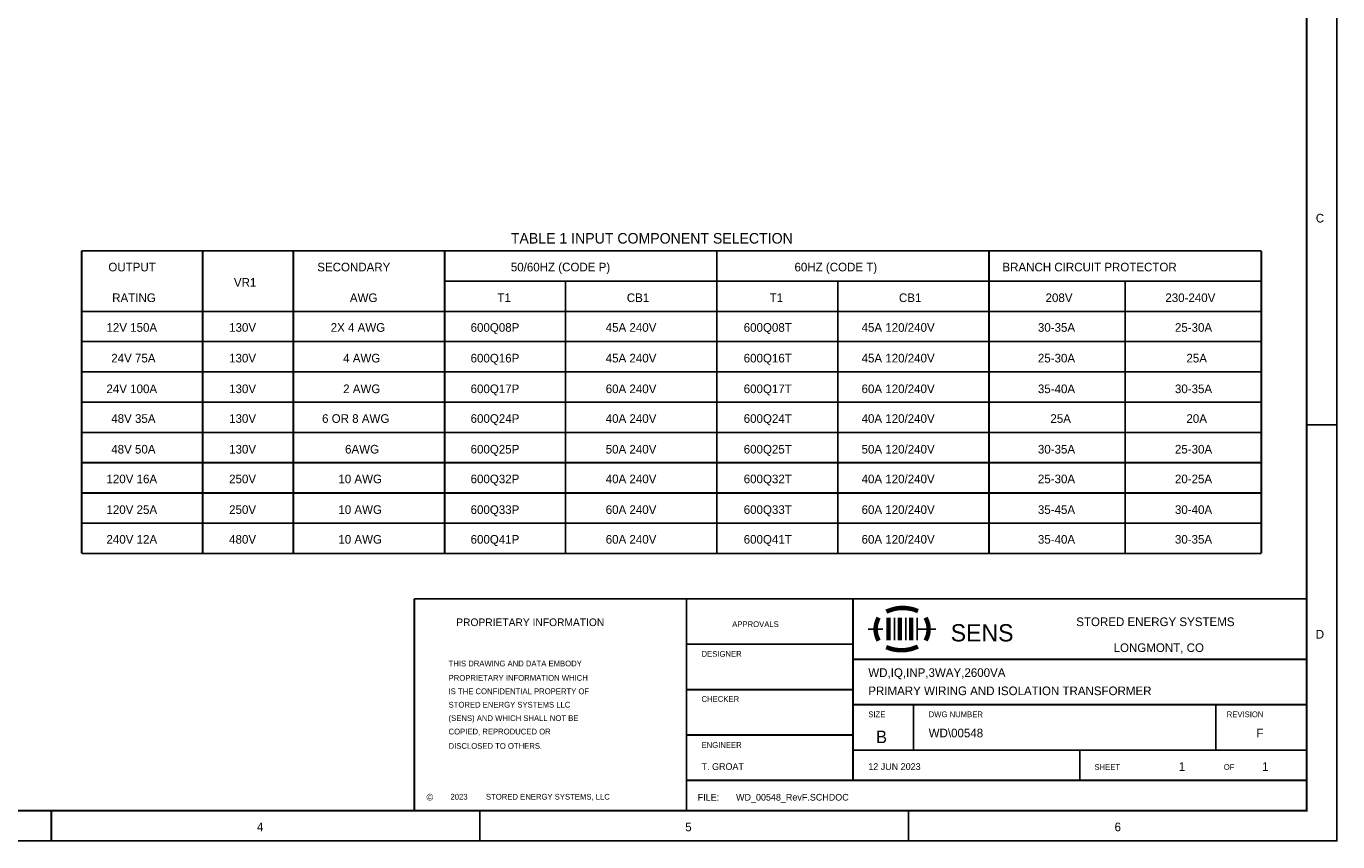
# Model space of a CAD drawing. Extents: x 0 to 17, y 0 to 11.
# Tile 28 of 29: x 8.3 to 17, y 0 to 5.4. Entities that reach past the tile are written whole.
import ezdxf

# ---------------------------------------------------------------- set-up
doc = ezdxf.new("R2010")
doc.units = 0
doc.layers.add('SHEET', color=255, linetype='CONTINUOUS')

msp = doc.modelspace()

# ---------------------------------------------------------------- linework, layer by layer
at = {"layer": 'SHEET'}
for points, const_width in [([(0.0008, 11), (17, 11), (17, 0), (0.0008, 0), (0.0008, 11)], 0.0118), ([(0.0008, 11), (0.0008, 0), (17, 0), (17, 11), (0.0008, 11), (0.0008, 11)], 0.0039), ([(0.2004, 10.7996), (16.8004, 10.7996), (16.8004, 0.1996), (0.2004, 0.1996), (0.2004, 10.7996)], 0.0118), ([(0.2004, 10.7996), (0.2004, 0.1996), (16.8004, 0.1996), (16.8004, 10.7996), (0.2004, 10.7996), (0.2004, 10.7996)], 0.0039)]:
    msp.add_lwpolyline(points, close=True, dxfattribs=dict(at, const_width=const_width))
for points, const_width in [([(8.7, 3.8997), (8.7, 1.8997)], 0.0118), ([(16.5002, 3.8993), (8.7004, 3.8993)], 0.0118), ([(9.5003, 3.8997), (9.5003, 1.8997)], 0.0118), ([(10.1003, 3.8997), (10.1003, 1.8997)], 0.0118), ([(11.1002, 3.8997), (11.1002, 1.8997)], 0.0118), ([(12.9001, 3.8997), (12.9001, 1.8997)], 0.0118), ([(14.7, 3.8993), (14.7, 1.8993)], 0.0118), ([(16.5002, 1.8993), (16.5002, 3.8993)], 0.0118), ([(11.1002, 3.6997), (16.5002, 3.6997)], 0.0118), ([(11.9002, 3.6997), (11.9002, 1.8997)], 0.0118), ([(13.7004, 3.6997), (13.7004, 1.8993)], 0.0118), ([(15.6005, 3.6997), (15.6005, 1.8993)], 0.0118), ([(8.7004, 3.4993), (16.5002, 3.4993)], 0.0118), ([(8.7004, 3.2997), (16.5002, 3.2997)], 0.0118), ([(8.7004, 3.0993), (16.5002, 3.0993)], 0.0118), ([(8.7004, 2.8997), (16.5002, 2.8997)], 0.0118), ([(8.7004, 2.6993), (16.5002, 2.6993)], 0.0118), ([(17, 2.75), (16.8004, 2.75)], 0.0118), ([(8.7004, 2.4997), (16.5002, 2.4997)], 0.0118), ([(8.7004, 2.2993), (16.5002, 2.2993)], 0.0118), ([(8.7004, 2.0997), (16.5002, 2.0997)], 0.0118), ([(8.7004, 1.8993), (16.5002, 1.8993)], 0.0118), ([(10.9002, 0.2), (10.9002, 1.5999)], 0.0118), ([(10.9006, 1.5999), (16.8004, 1.5999)], 0.0118), ([(12.7001, 0.2), (12.7001, 1.5999)], 0.0118), ([(13.8002, 0.4), (13.8002, 1.5999)], 0.0118), ([(13.9705, 1.4748), (13.9681, 1.47), (13.9658, 1.4661), (13.9634, 1.4613), (13.9618, 1.4566), (13.9602, 1.4518), (13.9578, 1.4479), (13.957, 1.4431), (13.9555, 1.4384), (13.9539, 1.4336), (13.9531, 1.4281), (13.9523, 1.4233), (13.9515, 1.4186), (13.9507, 1.4138), (13.9507, 1.4091), (13.9507, 1.4043), (13.9507, 1.3988), (13.9507, 1.394), (13.9507, 1.3893), (13.9507, 1.3845), (13.9515, 1.3798), (13.9523, 1.375), (13.9531, 1.3702), (13.9539, 1.3647), (13.9555, 1.36), (13.957, 1.3552), (13.9578, 1.3504), (13.9602, 1.3465), (13.9618, 1.3417), (13.9634, 1.337), (13.9658, 1.3322), (13.9681, 1.3283), (13.9705, 1.3235)], 0.0295), ([(14.2303, 1.5184), (14.224, 1.5207), (14.2176, 1.5231), (14.2113, 1.5255), (14.2049, 1.5279), (14.1978, 1.5294), (14.1915, 1.5318), (14.1851, 1.5334), (14.1788, 1.5342), (14.1717, 1.5358), (14.1653, 1.5366), (14.1582, 1.5374), (14.1519, 1.5382), (14.1455, 1.539), (14.1384, 1.539), (14.1321, 1.539), (14.125, 1.539), (14.1186, 1.539), (14.1115, 1.539), (14.1052, 1.5382), (14.0988, 1.5374), (14.0917, 1.5366), (14.0854, 1.535), (14.079, 1.5342), (14.0719, 1.5326), (14.0656, 1.531), (14.0592, 1.5287), (14.0529, 1.5271), (14.0465, 1.5247), (14.0402, 1.5223), (14.0339, 1.5199), (14.0275, 1.5176), (14.0212, 1.5144)], 0.0295), ([(14.0355, 1.4748), (14.0355, 1.3243)], 0.0295), ([(14.0751, 1.4748), (14.0751, 1.3243)], 0.0118), ([(14.1099, 1.4748), (14.1099, 1.3243)], 0.0295), ([(14.1503, 1.4748), (14.1503, 1.3243)], 0.0118), ([(14.1851, 1.4748), (14.1851, 1.3243)], 0.0295), ([(14.2255, 1.4748), (14.2255, 1.3243)], 0.0118), ([(14.2802, 1.3243), (14.2826, 1.3291), (14.2849, 1.333), (14.2873, 1.3378), (14.2889, 1.3425), (14.2905, 1.3473), (14.2929, 1.3512), (14.2937, 1.356), (14.2952, 1.3607), (14.2968, 1.3655), (14.2976, 1.3702), (14.2984, 1.375), (14.2992, 1.3798), (14.3, 1.3853), (14.3, 1.39), (14.3, 1.3948), (14.3008, 1.3996), (14.3, 1.4043), (14.3, 1.4091), (14.3, 1.4138), (14.2992, 1.4194), (14.2984, 1.4241), (14.2976, 1.4289), (14.2968, 1.4336), (14.2952, 1.4384), (14.2937, 1.4431), (14.2929, 1.4479), (14.2905, 1.4518), (14.2889, 1.4566), (14.2873, 1.4613), (14.2849, 1.4661), (14.2826, 1.47), (14.2802, 1.4748)], 0.0295), ([(13.9998, 1.3996), (13.9, 1.3996)], 0.0118), ([(14.2255, 1.3996), (14.3499, 1.3996)], 0.0118), ([(13.8002, 1.2998), (12.7001, 1.2998)], 0.0118), ([(14.0204, 1.2807), (14.0267, 1.2784), (14.0331, 1.276), (14.0394, 1.2736), (14.0458, 1.2712), (14.0521, 1.2697), (14.0584, 1.2673), (14.0656, 1.2657), (14.0719, 1.2649), (14.0782, 1.2633), (14.0854, 1.2625), (14.0917, 1.2617), (14.0988, 1.2609), (14.1052, 1.2602), (14.1115, 1.2602), (14.1186, 1.2602), (14.125, 1.2602), (14.1321, 1.2602), (14.1384, 1.2602), (14.1455, 1.2609), (14.1519, 1.2617), (14.159, 1.2625), (14.1653, 1.2641), (14.1717, 1.2649), (14.1788, 1.2665), (14.1851, 1.2681), (14.1915, 1.2704), (14.1978, 1.272), (14.2042, 1.2744), (14.2105, 1.2768), (14.2168, 1.2792), (14.2232, 1.2815), (14.2295, 1.2847)], 0.0295), ([(13.8002, 1.2), (16.8004, 1.2)], 0.0118), ([(13.8002, 0.9996), (12.7001, 0.9996)], 0.0118), ([(13.8002, 0.8998), (16.8004, 0.8998)], 0.0118), ([(14.2002, 0.8998), (14.2002, 0.5996)], 0.0118), ([(16.2001, 0.8998), (16.2001, 0.5996)], 0.0118), ([(13.8002, 0.6994), (12.7001, 0.6994)], 0.0118), ([(13.8002, 0.5996), (16.8004, 0.5996)], 0.0118), ([(15.3003, 0.4), (15.3003, 0.5996)], 0.0118), ([(12.7001, 0.4), (16.8004, 0.4)], 0.0118), ([(8.5, 0), (8.5, 0.2)], 0.0118), ([(11.3335, 0), (11.3335, 0.2)], 0.0118), ([(14.1669, 0), (14.1669, 0.1996)], 0.0118), ([(17, 0), (17, 0.1996)], 0.0118)]:
    msp.add_lwpolyline(points, dxfattribs=dict(at, const_width=const_width))

# ---------------------------------------------------------------- texts
for s, height, p in [('C', 0.057, (16.8606, 4.087)), ('TABLE 1 INPUT COMPONENT SELECTION', 0.0697, (11.5382, 3.9476)), ('OUTPUT', 0.05703, (8.877, 3.7638)), ('SECONDARY', 0.05703, (10.2583, 3.7638)), ('50/60HZ (CODE P)', 0.057028, (11.5382, 3.7638)), ('60HZ (CODE T)', 0.057028, (13.4137, 3.7638)), ('BRANCH CIRCUIT PROTECTOR', 0.057028, (14.7887, 3.7638)), ('VR1', 0.05703, (9.707, 3.6624)), ('RATING', 0.05703, (8.9023, 3.5611)), ('AWG', 0.05703, (10.4737, 3.5611)), ('T1', 0.05703, (11.4495, 3.5611)), ('CB1', 0.05703, (12.3049, 3.5611)), ('T1', 0.05703, (13.249, 3.5611)), ('CB1', 0.05703, (14.1044, 3.5611)), ('208V', 0.05703, (15.0738, 3.5611)), ('230-240V', 0.05703, (15.8658, 3.5611)), ('12V 150A', 0.05703, (8.8643, 3.3646)), ('130V', 0.05703, (9.6754, 3.3646)), ('2X 4 AWG', 0.05703, (10.347, 3.3646)), ('600Q08P', 0.05703, (11.2721, 3.3646)), ('45A 240V', 0.05703, (12.1655, 3.3646)), ('600Q08T', 0.05703, (13.0779, 3.3646)), ('45A 120/240V', 0.057028, (13.8572, 3.3646)), ('30-35A', 0.05703, (15.0231, 3.3646)), ('25-30A', 0.05703, (15.9292, 3.3646)), ('24V 75A', 0.05703, (8.896, 3.1619)), ('130V', 0.05703, (9.6754, 3.1619)), ('4 AWG', 0.05703, (10.4294, 3.1619)), ('600Q16P', 0.05703, (11.2721, 3.1619)), ('45A 240V', 0.05703, (12.1655, 3.1619)), ('600Q16T', 0.05703, (13.0779, 3.1619)), ('45A 120/240V', 0.057028, (13.8572, 3.1619)), ('25-30A', 0.05703, (15.0231, 3.1619)), ('25A', 0.05703, (16.0052, 3.1619)), ('24V 100A', 0.05703, (8.8643, 2.9591)), ('130V', 0.05703, (9.6754, 2.9591)), ('2 AWG', 0.05703, (10.4294, 2.9591)), ('600Q17P', 0.05703, (11.2721, 2.9591)), ('60A 240V', 0.05703, (12.1655, 2.9591)), ('600Q17T', 0.05703, (13.0779, 2.9591)), ('60A 120/240V', 0.057028, (13.8572, 2.9591)), ('35-40A', 0.05703, (15.0231, 2.9591)), ('30-35A', 0.05703, (15.9292, 2.9591)), ('48V 35A', 0.05703, (8.896, 2.7627)), ('130V', 0.05703, (9.6754, 2.7627)), ('6 OR 8 AWG', 0.05703, (10.29, 2.7627)), ('600Q24P', 0.05703, (11.2721, 2.7627)), ('40A 240V', 0.05703, (12.1655, 2.7627)), ('600Q24T', 0.05703, (13.0779, 2.7627)), ('40A 120/240V', 0.057028, (13.8572, 2.7627)), ('25A', 0.05703, (15.1055, 2.7627)), ('20A', 0.05703, (16.0052, 2.7627)), ('48V 50A', 0.05703, (8.896, 2.5599)), ('130V', 0.05703, (9.6754, 2.5599)), ('6AWG', 0.05703, (10.442, 2.5599)), ('600Q25P', 0.05703, (11.2721, 2.5599)), ('50A 240V', 0.05703, (12.1655, 2.5599)), ('600Q25T', 0.05703, (13.0779, 2.5599)), ('50A 120/240V', 0.057028, (13.8572, 2.5599)), ('30-35A', 0.05703, (15.0231, 2.5599)), ('25-30A', 0.05703, (15.9292, 2.5599)), ('120V 16A', 0.05703, (8.8643, 2.3635)), ('250V', 0.05703, (9.6754, 2.3635)), ('10 AWG', 0.05703, (10.3977, 2.3635)), ('600Q32P', 0.05703, (11.2721, 2.3635)), ('40A 240V', 0.05703, (12.1655, 2.3635)), ('600Q32T', 0.05703, (13.0779, 2.3635)), ('40A 120/240V', 0.057028, (13.8572, 2.3635)), ('25-30A', 0.05703, (15.0231, 2.3635)), ('20-25A', 0.05703, (15.9292, 2.3635)), ('120V 25A', 0.05703, (8.8643, 2.1607)), ('250V', 0.05703, (9.6754, 2.1607)), ('10 AWG', 0.05703, (10.3977, 2.1607)), ('600Q33P', 0.05703, (11.2721, 2.1607)), ('60A 240V', 0.05703, (12.1655, 2.1607)), ('600Q33T', 0.05703, (13.0779, 2.1607)), ('60A 120/240V', 0.057028, (13.8572, 2.1607)), ('35-45A', 0.05703, (15.0231, 2.1607)), ('30-40A', 0.05703, (15.9292, 2.1607)), ('240V 12A', 0.05703, (8.8643, 1.9643)), ('480V', 0.05703, (9.6754, 1.9643)), ('10 AWG', 0.05703, (10.3977, 1.9643)), ('600Q41P', 0.05703, (11.2721, 1.9643)), ('60A 240V', 0.05703, (12.1655, 1.9643)), ('600Q41T', 0.05703, (13.0779, 1.9643)), ('60A 120/240V', 0.057028, (13.8572, 1.9643)), ('35-40A', 0.05703, (15.0231, 1.9643)), ('30-35A', 0.05703, (15.9292, 1.9643)), ('STORED ENERGY SYSTEMS', 0.057028, (15.2766, 1.4194)), ('PROPRIETARY INFORMATION', 0.050691, (11.177, 1.4194)), ('APPROVALS', 0.03802, (13.0019, 1.413)), ('SENS', 0.11406, (14.4465, 1.318)), ('D', 0.057, (16.8606, 1.337)), ('LONGMONT, CO', 0.057028, (15.5237, 1.2483)), ('DESIGNER', 0.03802, (12.7991, 1.2166)), ('THIS DRAWING AND DATA EMBODY ', 0.038018, (11.1264, 1.1532)), ('WD,IQ,INP,3WAY,2600VA', 0.057028, (13.9016, 1.0835)), ('PROPRIETARY INFORMATION WHICH ', 0.038018, (11.1264, 1.0582)), ('IS THE CONFIDENTIAL PROPERTY OF ', 0.038018, (11.1264, 0.9695)), ('CHECKER', 0.03802, (12.7991, 0.9188)), ('PRIMARY WIRING AND ISOLATION TRANSFORMER', 0.057028, (13.9016, 0.9631)), ('STORED ENERGY SYSTEMS LLC ', 0.038018, (11.1264, 0.8808)), ('(SENS) AND WHICH SHALL NOT BE ', 0.038018, (11.1264, 0.7921)), ('SIZE', 0.03802, (13.9016, 0.8174)), ('DWG NUMBER', 0.03802, (14.3008, 0.8174)), ('REVISION', 0.03802, (16.2713, 0.8174)), ('COPIED, REPRODUCED OR ', 0.038018, (11.1264, 0.7033)), ('B', 0.0824, (13.9523, 0.6463)), ('WD\\00548', 0.05703, (14.3008, 0.6843)), ('F', 0.057, (16.4678, 0.6843)), ('DISCLOSED TO OTHERS.', 0.038018, (11.1264, 0.6083)), ('ENGINEER', 0.03802, (12.7991, 0.6146)), ('T. GROAT', 0.04435, (12.7991, 0.4689)), ('12 JUN 2023', 0.044355, (13.9016, 0.4689)), ('SHEET', 0.03802, (15.3969, 0.4689)), ('1', 0.057, (15.9545, 0.4626)), ('OF', 0.03802, (16.2523, 0.4689)), ('1', 0.057, (16.5058, 0.4626)), ('©', 0.0444, (10.9806, 0.2661)), ('2023', 0.03802, (11.139, 0.2725)), ('STORED ENERGY SYSTEMS, LLC', 0.038018, (11.3735, 0.2725)), ('FILE:', 0.04435, (12.7738, 0.2661)), ('WD_00548_RevF.SCHDOC', 0.044355, (13.0272, 0.2661)), ('4', 0.057, (9.8591, 0.0634)), ('5', 0.057, (12.6914, 0.0634)), ('6', 0.057, (15.53, 0.0634))]:
    msp.add_text(s, height=height, dxfattribs=at).set_placement(p)

doc.saveas('drawing.dxf')
